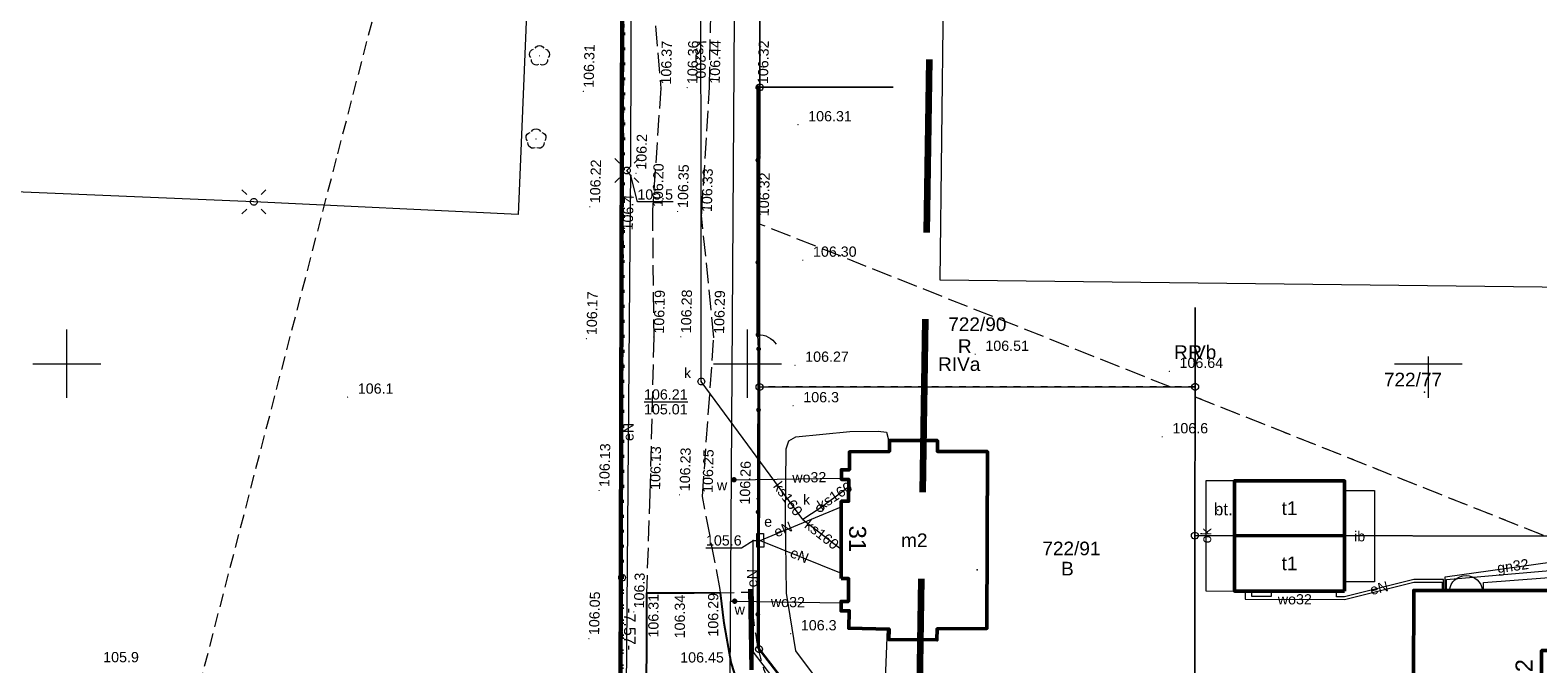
# Model space of a CAD drawing. Extents: x 6447898 to 6448503, y 5806748 to 5807122.
# Tile 40 of 50: x 6448247 to 6448358, y 5806978 to 5807024. Entities that reach past the tile are written whole.
import ezdxf
from ezdxf.enums import TextEntityAlignment as Align

# ---------------------------------------------------------------- set-up
doc = ezdxf.new("R2010")
doc.units = 0
doc.header["$PDSIZE"] = 0.75
for name, pattern in [('DASHED', [19.05, 12.7, -6.35]), ('KROPK2', [2, 0, -2]), ('L_0_C5', [0]), ('PRZER1-1', [2, 1, -1]), ('PRZER2-1', [3, 2, -1]), ('PRZER3-1', [4, 3, -1])]:
    doc.linetypes.add(name, pattern=pattern)
doc.layers.get('0').update_dxf_attribs({"linetype": 'CONTINUOUS', "lineweight": 13})
for name, color, linetype, lineweight in [('1-pieczatka', 255, 'L_0_C5', 18), ('GEPADR', 7, 'CONTINUOUS', 18), ('GEPADR_O', 7, 'CONTINUOUS', 18), ('GEPPGD', 7, 'CONTINUOUS', 18), ('GESBZO', 1, 'CONTINUOUS', 50), ('GESBZO_O', 1, 'CONTINUOUS', 50), ('GESDZI', 7, 'CONTINUOUS', 18), ('GESDZI_O', 7, 'CONTINUOUS', 18), ('GESJAE', 7, 'KROPK2', 50), ('GESKKL', 3, 'PRZER3-1', 18), ('GESKKL_O', 3, 'PRZER3-1', 18), ('GESSCH', 7, 'CONTINUOUS', 18), ('GESUZY', 3, 'PRZER1-1', 18), ('GESUZY_O', 3, 'PRZER1-1', 18), ('GSLINK', 7, 'CONTINUOUS', 18), ('GSLINK_O', 7, 'CONTINUOUS', 18), ('GSLKFU', 7, 'CONTINUOUS', 18), ('GSLKOG', 7, 'CONTINUOUS', 35), ('GSLKRW', 7, 'CONTINUOUS', 25), ('GSPRDL', 7, 'CONTINUOUS', 18), ('GSPWPN', 42, 'CONTINUOUS', 13), ('GSPWPN_O', 42, 'CONTINUOUS', 13), ('GSPWPS', 7, 'CONTINUOUS', 13), ('GSPWPS_O', 7, 'CONTINUOUS', 13), ('GSSIIN', 7, 'CONTINUOUS', 18), ('GSSIIN_O', 7, 'CONTINUOUS', 18), ('GSSKOA', 7, 'PRZER3-1', 18), ('GSSKOD', 7, 'PRZER2-1', 18), ('GTGTXT', 7, 'CONTINUOUS', 18), ('GTGTXT_O', 7, 'CONTINUOUS', 18), ('GULEPR', 240, 'CONTINUOUS', 18), ('GULEPR_O', 240, 'CONTINUOUS', 18), ('GULGPR', 2, 'CONTINUOUS', 18), ('GULGPR_O', 2, 'CONTINUOUS', 18), ('GULKPR', 32, 'CONTINUOUS', 18), ('GULKPR_O', 32, 'CONTINUOUS', 18), ('GULLOB', 7, 'CONTINUOUS', 35), ('GULWPR', 5, 'CONTINUOUS', 18), ('GULWPR_O', 5, 'CONTINUOUS', 18), ('GUPELA', 7, 'CONTINUOUS', 18), ('GUPESE', 240, 'CONTINUOUS', 18), ('GUPESE_O', 240, 'CONTINUOUS', 18), ('GUPKSD', 32, 'CONTINUOUS', 18), ('GUPKSD_O', 32, 'CONTINUOUS', 18), ('GUPPRZ', 7, 'CONTINUOUS', 18), ('GUPPRZ_O', 7, 'CONTINUOUS', 18), ('GUPWZA', 5, 'CONTINUOUS', 18), ('GUPWZA_O', 5, 'CONTINUOUS', 18), ('obrys', 130, 'DASHED', 120)]:
    doc.layers.add(name, color=color, linetype=linetype, lineweight=lineweight)
doc.layers.add('OBRYS DZIAŁKA', color=7, linetype='CONTINUOUS', lineweight=60, true_color=0xffff4d)
doc.styles.add('GEO-INFO', font='arial.ttf')
picture_1 = doc.add_image_def('image1.jpg', size_in_pixel=(3433, 2349))

# ---------------------------------------------------------------- blocks, each defined once
blk = doc.blocks.new('KOLO')
blk.add_hatch(color=0).paths.add_polyline_path([(-0.5, 0), (-0.482963, -0.12941), (-0.433013, -0.25), (-0.353553, -0.353553), (-0.25, -0.433013), (-0.12941, -0.482963), (0, -0.5), (0.12941, -0.482963), (0.25, -0.433013), (0.353553, -0.353553), (0.433013, -0.25), (0.482963, -0.12941), (0.5, 0), (0.482963, 0.12941), (0.433013, 0.25), (0.353553, 0.353553), (0.25, 0.433013), (0.12941, 0.482963), (0, 0.5), (-0.12941, 0.482963), (-0.25, 0.433013), (-0.353553, 0.353553), (-0.433013, 0.25), (-0.482963, 0.12941)])
blk = doc.blocks.new('OKRAG_PELNY')
at = {"color": 0}
blk.add_lwpolyline([(0, 0.5), (0.12941, 0.482963), (0.25, 0.433013), (0.353553, 0.353553), (0.433013, 0.25), (0.482963, 0.12941), (0.5, 0), (0.482963, -0.12941), (0.433013, -0.25), (0.353553, -0.353553), (0.25, -0.433013), (0.12941, -0.482963), (0, -0.5), (-0.12941, -0.482963), (-0.25, -0.433013), (-0.353553, -0.353553), (-0.433013, -0.25), (-0.482963, -0.12941), (-0.5, 0), (-0.482963, 0.12941), (-0.433013, 0.25), (-0.353553, 0.353553), (-0.25, 0.433013), (-0.12941, 0.482963)], close=True, dxfattribs=at)
blk = doc.blocks.new('POINT')
at = {"color": 0}
blk.add_point((0, 0), dxfattribs=at)
blk = doc.blocks.new('SZAFA1')
at = {"color": 0}
blk.add_lwpolyline([(-1, -0.5), (-1, 0.5), (1, 0.5), (1, -0.5)], close=True, dxfattribs=at)
blk = doc.blocks.new('SUEO')
blk.add_hatch(color=0).paths.add_polyline_path([(-0.002174, 0.089974), (0.023762, 0.086807), (0.042561, 0.0793), (0.060131, 0.066965), (0.076266, 0.047786), (0.086234, 0.025762), (0.089972, 0.002226), (0.088646, -0.015553), (0.081114, -0.038994), (0.066834, -0.060276), (0.049699, -0.075033), (0.027576, -0.085671), (0.004027, -0.08991), (-0.019639, -0.087831), (-0.040932, -0.080154), (-0.059082, -0.067892), (-0.073734, -0.051607), (-0.08374, -0.032979), (-0.089221, -0.011817), (-0.089063, 0.012951), (-0.082571, 0.035806), (-0.069528, 0.057148), (-0.048957, 0.075519), (-0.026898, 0.085887)])
at = {"color": 0}
for points in [[(-1.767767, 1.767767), (-1.06066, 1.06066)], [(1.767767, 1.767767), (1.06066, 1.06066)], [(-1.767767, -1.767767), (-1.06066, -1.06066)], [(1.767767, -1.767767), (1.06066, -1.06066)]]:
    blk.add_lwpolyline(points, dxfattribs=at)
blk = doc.blocks.new('KTOK04')
at = {"color": 0}
blk.add_lwpolyline([(0, 0), (-0.01711, -0.261052), (-0.068148, -0.517638), (-0.152241, -0.765367), (-0.267949, -1), (-0.413293, -1.217523), (-0.585786, -1.414214), (-0.782477, -1.586707), (-1, -1.732051)], dxfattribs=at)
blk = doc.blocks.new('SPDLP')
blk.add_hatch(color=0).paths.add_polyline_path([(0, -0.09), (0.027812, -0.085595), (0.052901, -0.072812), (0.072812, -0.052901), (0.085595, -0.027812), (0.09, 0), (0.085595, 0.027812), (0.072812, 0.052901), (0.052901, 0.072812), (0.027812, 0.085595), (0, 0.09), (-0.027812, 0.085595), (-0.052901, 0.072812), (-0.072812, 0.052901), (-0.085595, 0.027812), (-0.09, 0), (-0.085595, -0.027812), (-0.072812, -0.052901), (-0.052901, -0.072812), (-0.027812, -0.085595)])
at = {"color": 0}
for points in [[(-1.271938, -0.268652), (-1.40916, -0.048001), (-1.462858, 0.20623), (-1.426585, 0.463525), (-1.304695, 0.693003), (-1.11182, 0.867117), (-0.871109, 0.964971)], [(-0.648554, 1.126667), (-0.481106, 1.325358), (-0.255912, 1.454989), (0, 1.5), (0.255912, 1.454989), (0.481106, 1.325358), (0.648554, 1.126667)], [(0.871109, 0.964971), (1.11182, 0.867117), (1.304695, 0.693003), (1.426585, 0.463525), (1.462858, 0.20623), (1.40916, -0.048001), (1.271938, -0.268652)], [(-0.137547, -1.292703), (-0.389802, -1.355024), (-0.648184, -1.327532), (-0.881678, -1.213525), (-1.062258, -1.026689), (-1.168249, -0.78945), (-1.186929, -0.530282)], [(1.186929, -0.530282), (1.168249, -0.78945), (1.062258, -1.026689), (0.881678, -1.213525), (0.648184, -1.327532), (0.389802, -1.355024), (0.137547, -1.292703)]]:
    blk.add_lwpolyline(points, dxfattribs=at)
blk = doc.blocks.new('EPPGS')
at = {"color": 0}
blk.add_lwpolyline([(0, 0.5), (0.154508, 0.475528), (0.293893, 0.404508), (0.404508, 0.293893), (0.475528, 0.154508), (0.5, 0), (0.475528, -0.154508), (0.404508, -0.293893), (0.293893, -0.404508), (0.154508, -0.475528), (0, -0.5), (-0.154508, -0.475528), (-0.293893, -0.404508), (-0.404508, -0.293893), (-0.475528, -0.154508), (-0.5, 0), (-0.475528, 0.154508), (-0.404508, 0.293893), (-0.293893, 0.404508), (-0.154508, 0.475528)], close=True, dxfattribs=at)

msp = doc.modelspace()

# ---------------------------------------------------------------- linework, layer by layer
at = {"elevation": 100, "flags": 128}
for points in [[(6448250, 5806997.5), (6448250, 5807002.5)], [(6448300, 5806997.5), (6448300, 5807002.5)], [(6448247.5, 5807000), (6448252.5, 5807000)], [(6448297.5, 5807000), (6448302.5, 5807000)], [(6448347.5, 5807000), (6448352.47, 5807000)], [(6448350, 5806997.5), (6448350, 5807000.52)]]:
    msp.add_lwpolyline(points, dxfattribs=at)
at = {"layer": 'GESBZO', "elevation": 10.18}
for points in [[(6448306.87, 5806984.23), (6448306.88, 5806989.9), (6448307.42, 5806989.9), (6448307.43, 5806991.51), (6448306.89, 5806991.51), (6448306.89, 5806992.22), (6448307.48, 5806992.22), (6448307.48, 5806993.53), (6448310.42, 5806993.56), (6448310.42, 5806994.36), (6448313.94, 5806994.36), (6448313.94, 5806993.56), (6448317.61, 5806993.55), (6448317.58, 5806980.57), (6448313.91, 5806980.53), (6448313.9, 5806979.73), (6448310.38, 5806979.75), (6448310.39, 5806980.52), (6448307.43, 5806980.58), (6448307.46, 5806981.87), (6448306.86, 5806981.86), (6448306.86, 5806982.55), (6448307.4, 5806982.55), (6448307.41, 5806984.23)], [(6448343.85, 5806987.37), (6448343.85, 5806991.4), (6448335.76, 5806991.41), (6448335.75, 5806987.38)], [(6448343.84, 5806983.3), (6448343.85, 5806987.37), (6448335.75, 5806987.38), (6448335.75, 5806983.31)], [(6448358.91, 5806978.95), (6448358.92, 5806983.35), (6448348.92, 5806983.36), (6448348.91, 5806976.76), (6448349.71, 5806976.76), (6448349.7, 5806971.14), (6448352.15, 5806971.14), (6448353.13, 5806970.13), (6448354.5, 5806970.13), (6448355.6, 5806971.13), (6448358.9, 5806971.13), (6448358.91, 5806975.55), (6448358.31, 5806975.55), (6448358.31, 5806978.95)]]:
    msp.add_lwpolyline(points, close=True, dxfattribs=at)
at = {"layer": 'GESDZI', "elevation": 10.22}
for points in [[(6448301.02, 5807109.5), (6448300.99, 5807088.3), (6448300.96, 5807065.29), (6448300.93, 5807042.29), (6448300.89, 5807020.29), (6448300.88, 5807010.39), (6448300.87, 5806998.29), (6448300.84, 5806979.05), (6448305.66, 5806972.76), (6448290.77, 5806976.73), (6448290.78, 5806984.3), (6448290.86, 5807012.01), (6448291.1, 5807096.91), (6448291.09, 5807109.93)], [(6448153.54, 5806902.17), (6448290.54, 5806859.99), (6448290.55, 5806862.39), (6448290.74, 5806961.21), (6448290.77, 5806976.73), (6448290.78, 5806984.3), (6448290.86, 5807012.01), (6448291.1, 5807096.91), (6448215.44, 5807100.11)], [(6448310.68, 5807020.29), (6448300.89, 5807020.29), (6448300.93, 5807042.29)], [(6448332.88, 5807004.13), (6448332.87, 5806998.3), (6448300.87, 5806998.29), (6448300.88, 5807010.39), (6448300.89, 5807020.29)], [(6448300.89, 5807020.29), (6448310.68, 5807020.29)], [(6448364.86, 5806997.39), (6448364.84, 5806987.34), (6448332.85, 5806987.38), (6448332.87, 5806998.3), (6448332.88, 5807004.13)]]:
    msp.add_lwpolyline(points, dxfattribs=at)
for points in [[(6448300.87, 5806998.29), (6448332.87, 5806998.3), (6448332.85, 5806987.38), (6448332.82, 5806965.51), (6448305.66, 5806972.76), (6448300.84, 5806979.05)], [(6448332.85, 5806987.38), (6448364.84, 5806987.34), (6448364.81, 5806962.04), (6448359.98, 5806958.26), (6448332.82, 5806965.51)]]:
    msp.add_lwpolyline(points, close=True, dxfattribs=at)
at = {"layer": 'GESJAE', "ltscale": 0.5}
for p, q in [((6448290.86, 5807012.01, 10.22), (6448291.1, 5807096.91, 10.22)), ((6448291.1, 5807096.91, 10.22), (6448290.86, 5807012.01, 10.22)), ((6448290.78, 5806984.3, 10.22), (6448290.86, 5807012.01, 10.22)), ((6448290.86, 5807012.01, 10.22), (6448290.78, 5806984.3, 10.22)), ((6448290.77, 5806976.73, 10.22), (6448290.78, 5806984.3, 10.22)), ((6448290.78, 5806984.3, 10.22), (6448290.77, 5806976.73, 10.22))]:
    msp.add_line(p, q, dxfattribs=at)
at = {"layer": 'GESKKL', "ltscale": 0.5}
for p, q in [((6448290.86, 5807012.01, 10.06), (6448291.1, 5807096.91, 10.06)), ((6448300.93, 5807042.29, 10.06), (6448300.89, 5807020.29, 10.06)), ((6448300.89, 5807020.29, 10.06), (6448300.88, 5807010.39, 10.06)), ((6448290.78, 5806984.3, 10.06), (6448290.86, 5807012.01, 10.06)), ((6448300.88, 5807010.25, 10.06), (6448300.87, 5806998.29, 10.06)), ((6448300.88, 5807010.39, 10.06), (6448300.88, 5807010.25, 10.06)), ((6448331.03, 5806998.3, 10.06), (6448300.88, 5807010.25, 10.06)), ((6448300.87, 5806998.29, 10.06), (6448331.03, 5806998.3, 10.06)), ((6448331.03, 5806998.3, 10.06), (6448332.87, 5806998.3, 10.06)), ((6448332.87, 5806998.3, 10.06), (6448332.87, 5806997.57, 10.06)), ((6448332.87, 5806997.57, 10.06), (6448358.64, 5806987.34, 10.06)), ((6448290.77, 5806976.73, 10.06), (6448290.78, 5806984.3, 10.06))]:
    msp.add_line(p, q, dxfattribs=at)
at = {"layer": 'GESKKL', "linetype": 'PRZER2-1', "ltscale": 0.5}
msp.add_line((6448224.63, 5806841.33, 10.06), (6448269.9, 5807015.41, 10.06), dxfattribs=at)
at = {"layer": 'GESSCH', "elevation": 10.18}
msp.add_lwpolyline([(6448351.54, 5806983.36, -0.898757), (6448353.98, 5806983.35)], format="xyb", close=True, dxfattribs=at)
msp.add_lwpolyline([(6448338.44, 5806982.91), (6448337.04, 5806982.91), (6448337.04, 5806983.31), (6448338.44, 5806983.31)], close=True, dxfattribs=at)
at = {"layer": 'GESUZY', "linetype": 'PRZER2-1', "ltscale": 0.5}
msp.add_line((6448269.9, 5807015.41, 10.08), (6448291.1, 5807096.91, 10.08), dxfattribs=at)
at = {"layer": 'GESUZY', "ltscale": 0.5}
for p, q in [((6448290.86, 5807012.01, 10.08), (6448291.1, 5807096.91, 10.08)), ((6448300.93, 5807042.29, 10.08), (6448300.89, 5807020.29, 10.08)), ((6448300.89, 5807020.29, 10.08), (6448300.88, 5807010.39, 10.08)), ((6448290.78, 5806984.3, 10.08), (6448290.86, 5807012.01, 10.08)), ((6448300.88, 5807010.25, 10.08), (6448300.87, 5806998.29, 10.08)), ((6448300.88, 5807010.39, 10.08), (6448300.88, 5807010.25, 10.08)), ((6448300.87, 5806998.29, 10.08), (6448331.03, 5806998.3, 10.08)), ((6448331.03, 5806998.3, 10.08), (6448332.87, 5806998.3, 10.08)), ((6448332.85, 5806987.38, 10.08), (6448332.87, 5806997.57, 10.08)), ((6448332.87, 5806998.3, 10.08), (6448332.87, 5806997.57, 10.08)), ((6448332.87, 5806997.57, 10.08), (6448358.64, 5806987.34, 10.08)), ((6448332.87, 5806997.57, 10.08), (6448358.64, 5806987.34, 10.08)), ((6448332.82, 5806965.51, 10.08), (6448332.85, 5806987.38, 10.08)), ((6448290.77, 5806976.73, 10.08), (6448290.78, 5806984.3, 10.08))]:
    msp.add_line(p, q, dxfattribs=at)
at = {"layer": 'GESUZY', "ltscale": 0.5, "elevation": 10.08}
msp.add_lwpolyline([(6448291.09, 5807109.93), (6448291.1, 5807096.91), (6448290.86, 5807012.01), (6448290.78, 5806984.3), (6448290.77, 5806976.73), (6448305.66, 5806972.76), (6448300.84, 5806979.05), (6448300.87, 5806998.29), (6448300.88, 5807010.25), (6448300.88, 5807010.39), (6448300.89, 5807020.29), (6448300.93, 5807042.29), (6448300.96, 5807065.29), (6448300.99, 5807088.3), (6448301.02, 5807109.5)], dxfattribs=at)
msp.add_lwpolyline([(6448332.87, 5806997.57), (6448332.87, 5806998.3), (6448331.03, 5806998.3), (6448300.87, 5806998.29), (6448300.84, 5806979.05), (6448305.66, 5806972.76), (6448332.82, 5806965.51), (6448332.85, 5806987.38)], close=True, dxfattribs=at)
at = {"layer": 'GSLINK', "elevation": 10.18}
msp.add_lwpolyline([(6448335.76, 5806991.41), (6448333.66, 5806991.41), (6448333.65, 5806983.32), (6448335.75, 5806983.31)], dxfattribs=at)
at = {"layer": 'GSLKFU', "elevation": 10.18}
msp.add_lwpolyline([(6448300.81, 5807001.08), (6448300.76, 5807002.12)], dxfattribs=at)
at = {"layer": 'GSLKOG', "elevation": 10.18}
for points in [[(6448300.76, 5807002.12), (6448300.75, 5807010.41), (6448300.74, 5807020.26)], [(6448300.81, 5807001.08), (6448300.74, 5806979.16), (6448305.66, 5806972.79), (6448314.32, 5806970.45)]]:
    msp.add_lwpolyline(points, dxfattribs=at)
at = {"layer": 'GSLKRW', "elevation": 10.18}
msp.add_lwpolyline([(6448299.55, 5806975.73), (6448298.79, 5806978.06), (6448298.27, 5806980.95), (6448298.02, 5806983.18), (6448295.1, 5806983.16), (6448292.57, 5806983.15), (6448292.55, 5806972.82)], dxfattribs=at)
at = {"layer": 'GSSIIN', "elevation": 10.18}
msp.add_lwpolyline([(6448343.85, 5806990.7), (6448346.05, 5806990.69), (6448346.04, 5806984), (6448343.84, 5806984)], close=True, dxfattribs=at)
at = {"layer": 'GSSKOA', "ltscale": 0.5, "elevation": 10.18}
for points in [[(6448292.89, 5807028.79), (6448293.62, 5807020.23), (6448293.04, 5807011.66), (6448293.01, 5807011.24), (6448293.1, 5807001.95), (6448292.82, 5806990.48), (6448292.57, 5806983.15), (6448298.02, 5806983.18), (6448297.99, 5806983.42), (6448296.68, 5806990.26), (6448297.52, 5807001.93), (6448296.62, 5807010.87), (6448296.63, 5807011.08), (6448297.2, 5807020.29), (6448297.33, 5807028.39)], [(6448299.55, 5806975.73), (6448298.79, 5806978.06), (6448298.27, 5806980.95), (6448298.02, 5806983.18), (6448295.1, 5806983.16), (6448292.57, 5806983.15), (6448292.55, 5806972.82)]]:
    msp.add_lwpolyline(points, dxfattribs=at)
at = {"layer": 'GSSKOD', "ltscale": 0.5, "elevation": 10.18}
for points in [[(6448298.02, 5806983.18), (6448300.18, 5806983.24, 0.019841), (6448300.75, 5806979.18, 0.06069), (6448301.78, 5806976.11, 0.071956), (6448303.64, 5806973.42, 0.132593), (6448305.51, 5806971.83), (6448312.05, 5806970.12), (6448336.68, 5806963.58), (6448357.56, 5806958.03), (6448360.93, 5806957.17, 0.178509), (6448362.32, 5806957.68), (6448364.61, 5806959.7, 0.192008), (6448364.98, 5806960.46), (6448365.04, 5806976.51), (6448364.83, 5806976.51), (6448364.84, 5806977.74), (6448365.04, 5806977.73), (6448365.09, 5806984.44), (6448365.09, 5806987.39), (6448364.84, 5806987.4), (6448364.88, 5806995.43), (6448365.1, 5806995.46), (6448365.1, 5806997.34)], [(6448359.36, 5806953.46), (6448357.22, 5806953.93), (6448357.52, 5806955.08, 0.480432), (6448356.95, 5806956.07), (6448336.16, 5806961.58), (6448327.68, 5806963.76), (6448327.51, 5806963.09), (6448328.36, 5806961.75), (6448322.25, 5806963.39), (6448323.65, 5806964.08), (6448323.85, 5806964.8), (6448311.4, 5806968.14), (6448303.79, 5806970.13), (6448302.51, 5806971.4), (6448300.82, 5806973.43), (6448299.55, 5806975.73), (6448298.79, 5806978.06), (6448298.27, 5806980.95), (6448298.02, 5806983.18)]]:
    msp.add_lwpolyline(points, format="xyb", dxfattribs=at)
at = {"layer": 'GULEPR', "elevation": 10.14}
for points in [[(6448267.09, 5807087.21), (6448267.1, 5807087.03), (6448266.86, 5807085.96), (6448286.38, 5807085.13), (6448285.27, 5807062.61), (6448283.94, 5807029.87), (6448283.24, 5807013.25), (6448283.14, 5807010.96), (6448263.74, 5807011.88)], [(6448291.13, 5807014.18), (6448291.42, 5807014.49), (6448291.51, 5807049.92), (6448291.29, 5807050.25)], [(6448291.1, 5806976.16), (6448291.41, 5807011.92), (6448291.43, 5807013.82), (6448291.13, 5807014.18)], [(6448263.74, 5807011.88), (6448222.25, 5807013.61)], [(6448300.93, 5806987.03), (6448306.88, 5806989.49)], [(6448326.04, 5806951.66), (6448329.72, 5806965.82), (6448305.41, 5806972.33), (6448300.44, 5806978.82), (6448300.41, 5806987.02), (6448300.93, 5806987.03)], [(6448300.93, 5806987.03), (6448306.87, 5806984.62)], [(6448351.12, 5806983.36), (6448351.12, 5806984.16), (6448348.92, 5806984.16), (6448343.84, 5806982.9), (6448343.24, 5806982.9), (6448343.24, 5806983.3)]]:
    msp.add_lwpolyline(points, dxfattribs=at)
at = {"layer": 'GULGPR', "elevation": 10.14}
for points in [[(6448329, 5806966.85), (6448329.37, 5806968.06), (6448329.06, 5806968.85), (6448328.18, 5806969.36), (6448322.66, 5806970.78), (6448315.74, 5806972.66), (6448310.66, 5806973.98), (6448309.99, 5806974.14), (6448307.95, 5806974.73), (6448306.78, 5806975.29), (6448305.27, 5806976.6), (6448303.53, 5806978.93), (6448302.86, 5806983.15), (6448302.78, 5806988.74), (6448302.82, 5806993.75), (6448303.02, 5806994.33), (6448303.55, 5806994.64), (6448307.5, 5806995.02), (6448309.59, 5806995.06), (6448310.19, 5806994.97), (6448310.32, 5806994.51), (6448310.32, 5806993.91), (6448310.32, 5806993.56)], [(6448351.22, 5806983.36), (6448351.22, 5806984.36), (6448361.22, 5806985.74)], [(6448310.25, 5806980.52), (6448310.13, 5806977.47), (6448310.07, 5806974.8), (6448310.24, 5806974.29), (6448310.7, 5806974.07), (6448315.77, 5806972.77), (6448322.71, 5806970.94), (6448328.78, 5806969.25), (6448329.24, 5806968.94), (6448329.51, 5806968.05), (6448329.13, 5806966.81)]]:
    msp.add_lwpolyline(points, dxfattribs=at)
at = {"layer": 'GULKPR', "elevation": 10.14}
for points in [[(6448296.6, 5806998.69), (6448296.58, 5807011.08), (6448296.53, 5807045.94)], [(6448304.06, 5806988.56), (6448296.6, 5806998.69)], [(6448307.43, 5806990.96), (6448306.42, 5806990.21), (6448305.34, 5806989.4), (6448304.06, 5806988.56)], [(6448304.06, 5806988.56), (6448306.87, 5806986.38)], [(6448351.32, 5806983.36), (6448351.32, 5806984.16), (6448358.92, 5806984.83), (6448363.14, 5806981.34), (6448362.36, 5806961.77)]]:
    msp.add_lwpolyline(points, dxfattribs=at)
at = {"layer": 'GULLOB', "elevation": 10.12}
for points in [[(6448300.24, 5806977.53), (6448300.15, 5806983.46)], [(6448300.36, 5806977.54), (6448300.32, 5806983.45)]]:
    msp.add_lwpolyline(points, dxfattribs=at)
at = {"layer": 'GULWPR', "elevation": 10.14}
for points in [[(6448298.7, 5806973.18), (6448298.95, 5807010.7), (6448299.51, 5807095.41), (6448299.32, 5807109.57)], [(6448298.82, 5806991.48), (6448299, 5806991.48), (6448306.89, 5806991.6)], [(6448354.05, 5806983.35), (6448354.05, 5806983.95), (6448372.38, 5806985.34)], [(6448336.55, 5806983.31), (6448336.54, 5806982.71), (6448343.84, 5806982.7), (6448348.92, 5806983.96), (6448351.02, 5806983.96), (6448351.02, 5806983.36)], [(6448298.76, 5806982.57), (6448299.05, 5806982.57), (6448306.86, 5806982.45)]]:
    msp.add_lwpolyline(points, dxfattribs=at)
at = {"layer": 'GUPPRZ_O', "elevation": 10.8, "flags": 128}
for points in [[(6448294.52, 5807011.87), (6448291.9, 5807011.87), (6448291.43, 5807013.82)], [(6448292.39, 5806997.2), (6448295.6, 5806997.2)], [(6448296.94, 5806986.49), (6448299.56, 5806986.49), (6448300.41, 5806987.02)]]:
    msp.add_lwpolyline(points, dxfattribs=at)
at = {"layer": 'obrys'}
msp.add_line((6448310.21, 5806819.14), (6448314.64, 5807105.26), dxfattribs=at)
at = {"layer": 'OBRYS DZIAŁKA'}
msp.add_line((6448290.95, 5807096.77), (6448290.4, 5806860.19), dxfattribs=at)

# ---------------------------------------------------------------- block references
at = {"layer": 'GEPADR'}
for p in [(6448349.72, 5806997.92, 10.28), (6448316.85, 5806984.86, 10.28)]:
    msp.add_blockref('POINT', p, dxfattribs=at)
at = {"layer": 'GEPPGD', "xscale": 0.5, "yscale": 0.5}
for p in [(6448300.89, 5807020.29, 10.24), (6448300.87, 5806998.29, 10.24), (6448332.87, 5806998.3, 10.24), (6448332.85, 5806987.38, 10.24), (6448290.78, 5806984.3, 10.24), (6448300.84, 5806979.05, 10.24)]:
    msp.add_blockref('EPPGS', p, dxfattribs=at)
at = {"layer": 'GSLKFU', "xscale": 0.75, "yscale": 0.75, "rotation": 92.75248538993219}
msp.add_blockref('KTOK04', (6448300.76, 5807002.12, 10.18), dxfattribs=at)
at = {"layer": 'GSLKOG', "xscale": 0.35, "yscale": 0.35}
for p in [(6448300.74, 5807020.26, 10.18), (6448300.75, 5807014.94, 10.18), (6448300.75, 5807007.44, 10.18), (6448300.76, 5807002.12, 10.18), (6448300.81, 5807001.08, 10.18), (6448300.8, 5806996.61, 10.18), (6448300.77, 5806989.11, 10.18), (6448300.75, 5806981.61, 10.18)]:
    msp.add_blockref('KOLO', p, dxfattribs=at)
at = {"layer": 'GSPRDL', "xscale": 0.5, "yscale": 0.5}
for p in [(6448284.71, 5807022.6, 10.12), (6448284.46, 5807016.49, 10.12)]:
    msp.add_blockref('SPDLP', p, dxfattribs=at)
at = {"layer": 'GSPWPN', "xscale": 0.09, "yscale": 0.09}
for p in [(6448291.8, 5807013.98, 10.08), (6448291.54, 5807010.75, 10.08), (6448270.62, 5806997.55, 10.08), (6448303.34, 5806996.92, 10.08), (6448330.45, 5806994.64, 10.08), (6448291.64, 5806981.78, 10.08), (6448303.16, 5806980.18, 10.08)]:
    msp.add_blockref('KOLO', p, dxfattribs=at)
at = {"layer": 'GSPWPS', "xscale": 0.09, "yscale": 0.09}
for p in [(6448287.94, 5807019.99, 10.08), (6448293.62, 5807020.23, 10.08), (6448295.56, 5807020.26, 10.08), (6448297.2, 5807020.29, 10.08), (6448300.74, 5807020.26, 10.08), (6448303.7, 5807017.54, 10.08), (6448288.41, 5807011.52, 10.08), (6448293.01, 5807011.24, 10.08), (6448294.86, 5807011.17, 10.08), (6448296.62, 5807010.87, 10.08), (6448300.8, 5807010.57, 10.08), (6448304.05, 5807007.6, 10.08), (6448288.16, 5807001.84, 10.08), (6448293.1, 5807001.95, 10.08), (6448295.09, 5807001.98, 10.08), (6448297.52, 5807001.93, 10.08), (6448316.71, 5807000.69, 10.08), (6448303.48, 5806999.89, 10.08), (6448330.97, 5806999.44, 10.08), (6448289.09, 5806990.69, 10.08), (6448292.82, 5806990.48, 10.08), (6448295, 5806990.38, 10.08), (6448296.68, 5806990.26, 10.08), (6448300.68, 5806990.09, 10.08), (6448292.57, 5806983.15, 10.08), (6448295.1, 5806983.16, 10.08), (6448298.02, 5806983.18, 10.08), (6448288.34, 5806979.82, 10.08)]:
    msp.add_blockref('KOLO', p, dxfattribs=at)
at = {"layer": 'GTGTXT'}
msp.add_blockref('POINT', (6448334.53, 5806989.26, 10.02), dxfattribs=at)
at = {"layer": 'GUPELA', "xscale": 0.5, "yscale": 0.5}
for name, p in [('SUEO', (6448291.13, 5807014.18, 10.15)), ('OKRAG_PELNY', (6448291.13, 5807014.18, 10.16)), ('SUEO', (6448263.74, 5807011.88, 10.15)), ('OKRAG_PELNY', (6448263.74, 5807011.88, 10.16))]:
    msp.add_blockref(name, p, dxfattribs=at)
at = {"layer": 'GUPESE', "xscale": 0.5, "yscale": 0.5, "rotation": 270.644002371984}
msp.add_blockref('SZAFA1', (6448300.93, 5806987.03, 10.16), dxfattribs=at)
at = {"layer": 'GUPKSD', "xscale": 0.5, "yscale": 0.5}
for p in [(6448296.6, 5806998.69, 10.16), (6448305.34, 5806989.4, 10.16)]:
    msp.add_blockref('OKRAG_PELNY', p, dxfattribs=at)
at = {"layer": 'GUPPRZ'}
for p in [(6448291.43, 5807013.82, 10.16), (6448296.6, 5806998.69, 10.16), (6448300.41, 5806987.02, 10.16)]:
    msp.add_blockref('POINT', p, dxfattribs=at)
at = {"layer": 'GUPWZA', "xscale": 0.4, "yscale": 0.4}
for p in [(6448299, 5806991.48, 10.16), (6448299.05, 5806982.57, 10.16)]:
    msp.add_blockref('KOLO', p, dxfattribs=at)

# ---------------------------------------------------------------- texts
at = {"color": 6, "lineweight": 15, "style": 'GEO-INFO'}
msp.add_text('-7.57-', height=0.85, rotation=270, dxfattribs=at).set_placement((6448290.67, 5806980.52), align=Align.BOTTOM_CENTER)
at = {"layer": 'GEPADR_O', "style": 'GEO-INFO'}
msp.add_text('31', height=1.25, rotation=270, dxfattribs=at).set_placement((6448308.08, 5806987.15, 10.8), align=Align.MIDDLE)
msp.add_text('32', height=1.25, rotation=89.8698, dxfattribs=at).set_placement((6448357.65, 5806977.35, 10.8), align=Align.CENTER)
at = {"layer": 'GESBZO_O', "style": 'GEO-INFO'}
for s, p in [('t1', (6448339.8, 5806989.39, 10.8)), ('m2', (6448312.24, 5806987.05, 10.8)), ('t1', (6448339.8, 5806985.34, 10.8))]:
    msp.add_text(s, height=1, dxfattribs=at).set_placement(p, align=Align.MIDDLE)
at = {"layer": 'GESDZI_O', "style": 'GEO-INFO'}
msp.add_text('722/90', height=1, dxfattribs=at).set_placement((6448316.87, 5807002.9, 10.8), align=Align.MIDDLE_CENTER)
for s, p in [('722/77', (6448348.87, 5806998.86, 10.8)), ('722/91', (6448323.78, 5806986.46, 10.8))]:
    msp.add_text(s, height=1, dxfattribs=at).set_placement(p, align=Align.MIDDLE)
at = {"layer": 'GESKKL_O', "style": 'GEO-INFO'}
msp.add_text('RIVb', height=1, dxfattribs=at).set_placement((6448332.87, 5807000.85, 10.8), align=Align.MIDDLE_CENTER)
msp.add_text('RIVa', height=1, dxfattribs=at).set_placement((6448315.54, 5806999.96, 10.8), align=Align.MIDDLE)
at = {"layer": 'GESUZY_O', "style": 'GEO-INFO'}
for s, p in [('R', (6448315.95, 5807001.29, 10.8)), ('B', (6448323.49, 5806984.96, 10.8))]:
    msp.add_text(s, height=1, dxfattribs=at).set_placement(p, align=Align.MIDDLE)
msp.add_text('R', height=1, dxfattribs=at).set_placement((6448332.87, 5807000.85, 10.8), align=Align.MIDDLE_CENTER)
at = {"layer": 'GSLINK_O', "style": 'GEO-INFO'}
msp.add_text('ok', height=0.75, rotation=89.9292, dxfattribs=at).set_placement((6448333.66, 5806987.37, 10.8), align=Align.MIDDLE)
at = {"layer": 'GSPWPN_O', "style": 'GEO-INFO'}
for s, p in [('106.2', (6448292.55, 5807014.23, 10.8)), ('106.4', (6448291.56, 5807009.77, 10.8)), ('106.3', (6448292.39, 5806982.03, 10.8))]:
    msp.add_text(s, height=0.75, rotation=88.6087, dxfattribs=at).set_placement(p)
for s, p in [('106.1', (6448271.37, 5806997.8, 10.8)), ('106.3', (6448304.09, 5806997.17, 10.8)), ('106.6', (6448331.2, 5806994.89, 10.8)), ('106.3', (6448303.91, 5806980.43, 10.8)), ('105.9', (6448252.67, 5806978.09, 10.8))]:
    msp.add_text(s, height=0.75, dxfattribs=at).set_placement(p)
at = {"layer": 'GSPWPS_O', "style": 'GEO-INFO'}
for s, rotation, p in [('106.31', 88.6087, (6448288.69, 5807020.24, 10.8)), ('106.37', 88.6087, (6448294.37, 5807020.48, 10.8)), ('106.36', 88.6087, (6448296.31, 5807020.51, 10.8)), ('106.44', 88.6087, (6448297.95, 5807020.54, 10.8)), ('106.32', 88.6087, (6448301.49, 5807020.51, 10.8)), ('106.22', 88.6087, (6448289.16, 5807011.77, 10.8)), ('106.20', 88.6087, (6448293.76, 5807011.49, 10.8)), ('106.35', 88.6087, (6448295.61, 5807011.42, 10.8)), ('106.33', 88.6087, (6448297.37, 5807011.12, 10.8)), ('106.32', 88.6087, (6448301.55, 5807010.82, 10.8)), ('106.17', 88.6087, (6448288.91, 5807002.09, 10.8)), ('106.19', 88.6087, (6448293.85, 5807002.2, 10.8)), ('106.28', 88.6087, (6448295.84, 5807002.23, 10.8)), ('106.29', 88.6087, (6448298.27, 5807002.18, 10.8)), ('106.13', 88.6087, (6448289.84, 5806990.94, 10.8)), ('106.13', 88.6087, (6448293.57, 5806990.73, 10.8)), ('106.23', 88.6087, (6448295.75, 5806990.63, 10.8)), ('106.25', 88.6087, (6448297.43, 5806990.51, 10.8)), ('106.26', 88.6087, (6448300.16, 5806989.65, 10.8)), ('106.05', 88.6087, (6448289.09, 5806980.07, 10.8)), ('106.29', 89.8891, (6448297.84, 5806979.97, 10.8)), ('106.31', 89.8891, (6448293.45, 5806979.9, 10.8)), ('106.34', 89.8891, (6448295.39, 5806979.84, 10.8))]:
    msp.add_text(s, height=0.75, rotation=rotation, dxfattribs=at).set_placement(p)
for s, p in [('106.31', (6448304.45, 5807017.79, 10.8)), ('106.30', (6448304.8, 5807007.85, 10.8)), ('106.27', (6448304.23, 5807000.14, 10.8)), ('106.51', (6448317.46, 5807000.94, 10.8)), ('106.64', (6448331.72, 5806999.69, 10.8))]:
    msp.add_text(s, height=0.75, dxfattribs=at).set_placement(p)
at = {"layer": 'GSSIIN_O', "style": 'GEO-INFO'}
msp.add_text('ib', height=0.75, dxfattribs=at).set_placement((6448344.95, 5806987.35, 10.8), align=Align.MIDDLE)
at = {"layer": 'GTGTXT_O', "style": 'GEO-INFO'}
msp.add_text('bt.', height=0.9, dxfattribs=at).set_placement((6448334.24, 5806988.87, 10.8))
at = {"layer": 'GULEPR_O', "style": 'GEO-INFO'}
for rotation, p in [(89.498, (6448291.26, 5806994.99, 10.8)), (22.4624, (6448302.6, 5806987.84, 10.8)), (337.9164, (6448303.81, 5806985.93, 10.8)), (89.3645, (6448300.34, 5806984.26, 10.8)), (13.93, (6448346.38, 5806983.53, 10.8))]:
    msp.add_text('eN', height=0.75, rotation=rotation, dxfattribs=at).set_placement(p, align=Align.MIDDLE)
at = {"layer": 'GULGPR_O', "style": 'GEO-INFO'}
msp.add_text('gn32', height=0.75, rotation=7.8572, dxfattribs=at).set_placement((6448356.22, 5806985.05, 10.8), align=Align.MIDDLE)
at = {"layer": 'GULKPR_O', "style": 'GEO-INFO'}
for s, rotation, p in [('ks200', 270.0791, (6448296.56, 5807022.32, 10.8)), ('ks160', 306.3751, (6448302.98, 5806990.1, 10.8)), ('ks160', 33.2749, (6448306.39, 5806990.32, 10.8)), ('ks160', 322.1957, (6448305.46, 5806987.47, 10.8))]:
    msp.add_text(s, height=0.75, rotation=rotation, dxfattribs=at).set_placement(p, align=Align.MIDDLE)
at = {"layer": 'GULWPR_O', "style": 'GEO-INFO'}
for rotation, p in [(0.8714, (6448304.53, 5806991.66, 10.8)), (359.1197, (6448302.96, 5806982.51, 10.8)), (359.9215, (6448340.19, 5806982.71, 10.8))]:
    msp.add_text('wo32', height=0.75, rotation=rotation, dxfattribs=at).set_placement(p, align=Align.MIDDLE)
at = {"layer": 'GUPESE_O', "style": 'GEO-INFO'}
msp.add_text('e', height=0.75, dxfattribs=at).set_placement((6448301.8, 5806987.81, 10.8), align=Align.BOTTOM_RIGHT)
at = {"layer": 'GUPKSD_O', "style": 'GEO-INFO'}
for p in [(6448295.85, 5806998.94, 10.8), (6448304.59, 5806989.65, 10.8)]:
    msp.add_text('k', height=0.75, dxfattribs=at).set_placement(p, align=Align.RIGHT)
at = {"layer": 'GUPPRZ_O', "style": 'GEO-INFO'}
for s, p in [('105.5', (6448291.9, 5807012.42)), ('105.6', (6448296.94, 5806987.03))]:
    msp.add_text(s, height=0.75, dxfattribs=at).set_placement(p, align=Align.MIDDLE_LEFT)
for s, p in [('106.21', (6448292.39, 5806997.37)), ('105.01', (6448292.39, 5806996.28)), ('106.45', (6448295.05, 5806978.07))]:
    msp.add_text(s, height=0.75, dxfattribs=at).set_placement(p)
at = {"layer": 'GUPWZA_O', "style": 'GEO-INFO'}
for p in [(6448298.5, 5806990.71, 10.8), (6448299.8, 5806981.58, 10.8)]:
    msp.add_text('w', height=0.75, dxfattribs=at).set_placement(p, align=Align.RIGHT)

# ---------------------------------------------------------------- pictures from other files: only their frames are drawn
at = {"layer": '1-pieczatka'}
image = msp.add_image(picture_1, insert=(6448314.13, 5807006.14), size_in_units=(144.84, 99.11), rotation=-0.6803, dxfattribs=at)
image.dxf.flags = 7

doc.saveas('drawing.dxf')
